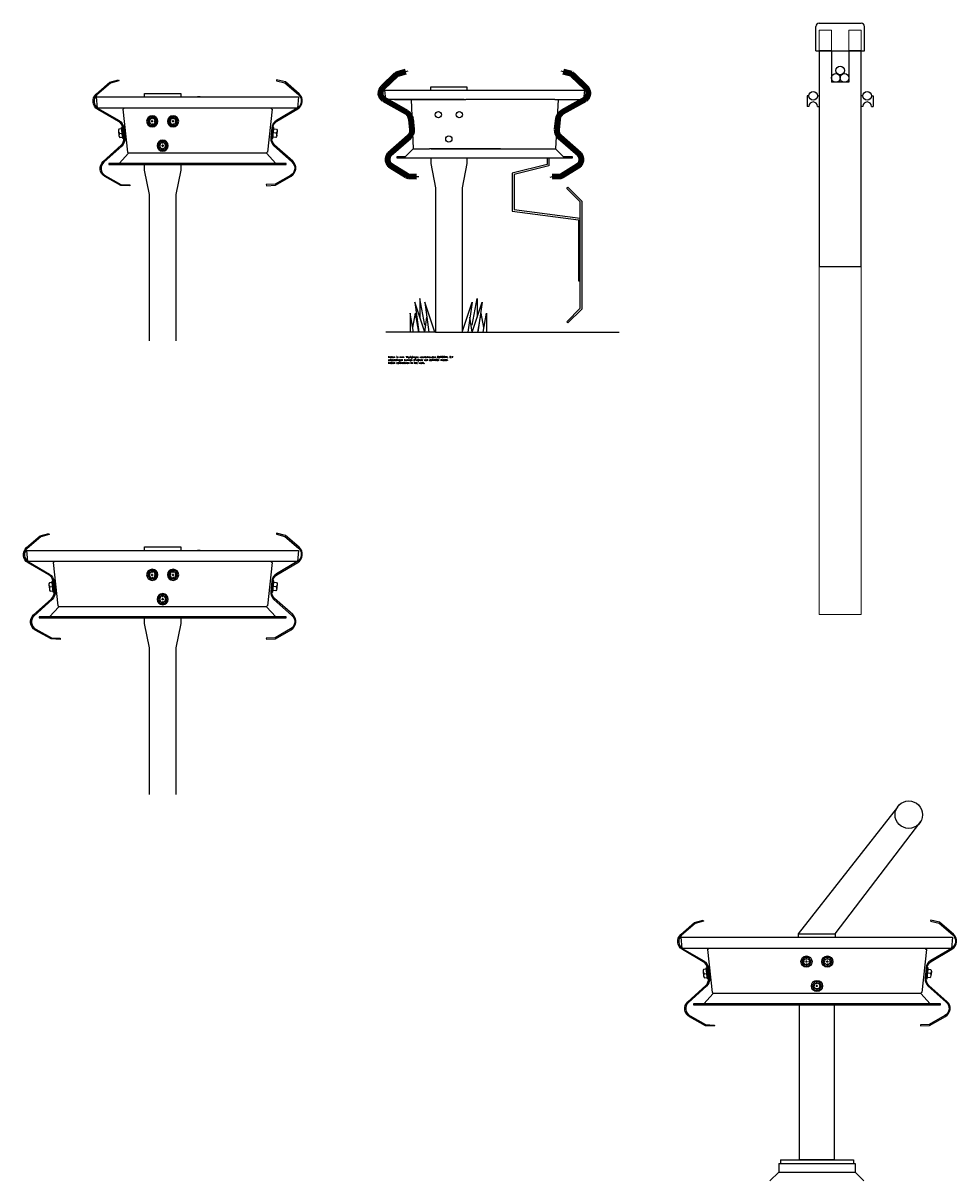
# Model space of a CAD drawing. Header units: metres. Extents: x -699 to 2316, y -1199 to 781.
# Tile 193 of 256: x -32.45 to -29.77, y -1.96 to 1.37. Entities that reach past the tile are written whole.
import ezdxf

# ---------------------------------------------------------------- set-up
doc = ezdxf.new("R2010")
doc.units = ezdxf.units.M
doc.linetypes.add('CENTRE', pattern=[50, 31.25, -6.25, 6.25, -6.25])
doc.linetypes.add('HIDDENX2', pattern=[19.05, 12.7, -6.35])
doc.layers.add('contour', color=7, linetype='Continuous', lineweight=100)
doc.styles.get("Standard").update_dxf_attribs({"font": 'romans'})

# ---------------------------------------------------------------- blocks, each defined once
blk = doc.blocks.new('kabelconstructie')
for p, q in [((-0.06, 0.699), (0.06, 0.699)), ((-0.07, 0.619), (-0.07, 0.689)), ((0.07, 0.619), (0.07, 0.689)), ((-0.07, 0.619), (0.07, 0.619)), ((-0.025, 0.619), (-0.025, 0.529)), ((0.025, 0.619), (0.025, 0.529)), ((0.025, 0.529), (-0.025, 0.529)), ((-0.065, 0.49), (-0.06, 0.49)), ((0.065, 0.49), (0.06, 0.49)), ((-0.09, 0.46), (-0.095, 0.46)), ((-0.065, 0.46), (-0.06, 0.46)), ((0.065, 0.46), (0.06, 0.46)), ((0.09, 0.46), (0.095, 0.46))]:
    blk.add_line(p, q)
at = {"color": 8, "linetype": 'HIDDENX2', "lineweight": 5}
for p, q in [((-0.06, 0), (-0.06, -1)), ((0.06, 0), (0.06, -1)), ((0.06, -1), (-0.06, -1))]:
    blk.add_line(p, q, dxfattribs=at)
for points in [[(-0.025, 0.679), (-0.06, 0.679), (-0.06, 0.619), (-0.025, 0.619)], [(0.06, 0.679), (0.025, 0.679), (0.025, 0.619), (0.06, 0.619)]]:
    blk.add_lwpolyline(points, close=True, dxfattribs=at)
for points in [[(-0.025, 0.619), (-0.06, 0.619), (-0.06, 0), (0.06, 0), (0.06, 0.619), (0.025, 0.619)], [(-0.09, 0.49), (-0.095, 0.49), (-0.095, 0.46)], [(0.09, 0.49), (0.095, 0.49), (0.095, 0.46)]]:
    blk.add_lwpolyline(points)
for centre in [(0, 0.5632), (-0.0125, 0.5415), (0.0125, 0.5415), (-0.0775, 0.49), (0.0775, 0.49)]:
    blk.add_circle(centre, 0.0125)
for centre, radius, start, end in [((-0.06, 0.689), 0.01, 90, 180), ((0.06, 0.689), 0.01, 360, 90), ((-0.0775, 0.46), 0.0125, 90, 180), ((-0.0775, 0.46), 0.0125, 0, 90), ((0.0775, 0.46), 0.0125, 90, 180), ((0.0775, 0.46), 0.0125, 0, 90)]:
    blk.add_arc(centre, radius, start, end)
blk = doc.blocks.new('a plank')
at = {"layer": 'contour'}
for p, q in [((12936.6, 3184.3), (12936.1, 3181.4)), ((12936.1, 3181.4), (12959.3, 3177.8)), ((12936.6, 3184.3), (12959.8, 3180.8)), ((12962.8, 3176), (13004.7, 3143.7)), ((12964.6, 3178.4), (13006.5, 3146.1)), ((13006, 3111.5), (12945, 3068.5)), ((13007.7, 3109.1), (12946.7, 3066)), ((12933.6, 3046.4), (12933.6, 3016.3)), ((12936.6, 3046.4), (12936.6, 3016.3)), ((12936.6, 3046.3), (12936.6, 3016.3)), ((13006.1, 2951.1), (12945, 2994.2)), ((13007.8, 2953.5), (12946.7, 2996.7)), ((13004.8, 2918.9), (12962.6, 2886.1)), ((13006.7, 2916.5), (12964.4, 2883.8)), ((12959.8, 2884.9), (12936.1, 2881.3)), ((12959.8, 2884.9), (12936.1, 2881.3)), ((12936.1, 2881.3), (12936.6, 2878.3)), ((12960.3, 2882), (12936.6, 2878.3))]:
    blk.add_line(p, q, dxfattribs=at)
for centre, radius, start, end in [((12958.4, 3171.9), 6, 46.0809, 81.2538), ((12958.4, 3171.9), 9, 46.0809, 81.2538), ((12991.9, 3127.1), 21, 311.4033, 52.3963), ((12991.9, 3127.1), 24, 311.4033, 52.3963), ((12960.6, 3046.4), 27, 125.2248, 180), ((12960.6, 3046.4), 24, 125.2248, 180), ((12960.6, 3016.3), 27, 180, 234.7674), ((12960.6, 3016.3), 24, 180, 234.7674), ((12992, 2935.5), 21, 307.8157, 48.5967), ((12992, 2935.5), 24, 307.8157, 48.5967), ((12958.9, 2890.9), 6, 278.7462, 307.8157), ((12958.9, 2890.9), 9, 278.7462, 307.8157)]:
    blk.add_arc(centre, radius, start, end, dxfattribs=at)
blk = doc.blocks.new('dp-gldrr60')
for p, q in [((-108, 700), (-100.2, 700)), ((-30, 636), (-30, 642)), ((-30, 627), (-30, 633)), ((30, 636), (30, 642)), ((30, 627), (30, 633)), ((-42, 630), (-36, 630)), ((-36, 630), (-42, 630)), ((-27, 630), (-33, 630)), ((-30, 624), (-30, 618)), ((24, 630), (18, 630)), ((33, 630), (27, 630)), ((30, 624), (30, 618)), ((36, 630), (42, 630)), ((0, 566), (0, 572)), ((-298.2, 538), (98.5, 538)), ((-6, 560), (-12, 560)), ((3, 560), (-3, 560)), ((0, 557), (0, 563)), ((0, 554), (0, 548)), ((6, 560), (12, 560))]:
    blk.add_line(p, q)
at = {"linetype": 'CENTRE'}
blk.add_line((166.7, 700), (57.8, 700), dxfattribs=at)
at = {"linetype": 'Continuous'}
for p, q in [((-30, 636), (-30, 642)), ((-30, 627), (-30, 633)), ((30, 636), (30, 642)), ((30, 627), (30, 633)), ((-328.9, 601.9), (-327.5, 589)), ((-36, 630), (-42, 630)), ((-27, 630), (-33, 630)), ((-30, 624), (-30, 618)), ((-24, 630), (-18, 630)), ((33, 630), (27, 630)), ((30, 624), (30, 618)), ((36, 630), (42, 630)), ((42, 630), (36, 630)), ((126.9, 601.5), (125.6, 588.5)), ((-326.2, 595.7), (-318.3, 596.4)), ((0, 566), (0, 572)), ((124.3, 595.2), (116.3, 596.1)), ((-6, 560), (-12, 560)), ((3, 560), (-3, 560)), ((0, 557), (0, 563)), ((0, 554), (0, 548)), ((6, 560), (12, 560))]:
    blk.add_line(p, q, dxfattribs=at)
for points in [[(-298, 444.9), (-323.8, 446.3), (-369, 472, -0.514108), (-373.6, 515.7), (-321.8, 561.6, 0.239861), (-313.8, 581.9), (-316.7, 611.8, 0.239861), (-328.4, 630.1), (-388.1, 665.3, -0.514108), (-392, 709), (-352.6, 742.9), (-327.5, 749.3), (-326.8, 746.4), (-351.2, 740.2), (-390.1, 706.8, 0.514108), (-386.6, 667.9), (-326.9, 632.7, -0.239861), (-313.8, 612.1), (-310.9, 582.2, -0.239861), (-319.8, 559.4), (-371.6, 513.4, 0.514108), (-367.5, 474.6), (-322.9, 449.3), (-297.8, 447.9)], [(94.8, 444.5), (120.6, 445.8), (166.1, 471.1, 0.514108), (171, 514.7), (119.6, 561.1, -0.239861), (111.8, 581.5), (114.9, 611.3, -0.239861), (126.8, 629.6), (186.7, 664.2, 0.514108), (191, 708), (151.8, 742.2), (126.8, 748.7), (126, 745.8), (150.3, 739.4), (189, 705.7, -0.514108), (185.2, 666.8), (125.3, 632.2, 0.239861), (111.9, 611.6), (108.8, 581.8, 0.239861), (117.6, 558.9), (169, 512.5, -0.514108), (164.6, 473.7), (119.8, 448.7), (94.7, 447.5)]]:
    blk.add_lwpolyline(points, format="xyb", close=True)
for points in [[(-390, 700), (-387, 668), (187, 668), (190, 700)], [(155, 509), (155, 506), (-355, 506), (-355, 509)]]:
    blk.add_lwpolyline(points, close=True)
for points in [[(52.5, 700), (52.5, 710), (-52.5, 710), (-52.5, 700)], [(-52.5, 509), (-52.5, 490), (-38, 420), (-38, 0), (-38.2, -0.9)], [(38.2, -1), (38, 0), (38, 420), (52.5, 490), (52.5, 509)]]:
    blk.add_lwpolyline(points, dxfattribs=at)
for points in [[(-311.5, 668, -0.414214), (-314.5, 665), (-301.5, 541, -0.445229), (-298.2, 538), (-325.2, 509)], [(111.5, 668, 0.414214), (114.5, 665), (101.5, 541, 0.414214), (98.5, 538), (125.2, 509)]]:
    blk.add_lwpolyline(points, format="xyb")
for points in [[(-23.1, 642), (-16.1, 630), (-23.1, 618), (-36.9, 618), (-43.9, 630), (-36.9, 642)], [(36.9, 642), (43.9, 630), (36.9, 618), (23.1, 618), (16.1, 630), (23.1, 642)], [(-317, 612.7), (-313.6, 580.9), (-316.6, 580.6), (-319.9, 612.4)], [(115, 612.3), (111.7, 580.5), (114.6, 580.1), (118, 612)], [(6.9, 572), (13.9, 560), (6.9, 548), (-6.9, 548), (-13.9, 560), (-6.9, 572)]]:
    blk.add_lwpolyline(points, close=True, dxfattribs=at)
for points in [[(-319.5, 608.4), (-327.5, 607.6, 0.335562), (-326.2, 595.7, 0.335562), (-325, 583.7), (-317, 584.6), (-319.5, 608.4)], [(117.6, 608), (125.5, 607.2, -0.335562), (124.3, 595.2, -0.335562), (123, 583.3), (115.1, 584.1), (117.6, 608)]]:
    blk.add_lwpolyline(points, format="xyb", dxfattribs=at)
for centre, radius in [((-30, 630), 16), ((-30, 630), 9), ((30, 630), 16), ((30, 630), 9), ((0, 560), 16), ((0, 560), 9)]:
    blk.add_circle(centre, radius, dxfattribs=at)
blk = doc.blocks.new('RAIL80KV')
for p, q in [((-10.99, 5), (11.01, 5)), ((-10.99, 5), (-10.99, 2.5)), ((-10.49, 6), (10.51, 6)), ((-10.49, 6), (-10.49, 5)), ((10.51, 6), (10.51, 5)), ((11.01, 5), (11.01, 2.5)), ((-13.49, 0), (-10.99, 2.5)), ((-10.99, 2.5), (11.01, 2.5)), ((13.51, 0), (11.01, 2.5))]:
    blk.add_line(p, q)
blk = doc.blocks.new('A$C22A31830')
for p, q in [((-0.0525, 0.71), (0.2324, 1.074)), ((0.0525, 0.71), (0.2982, 1.0323)), ((-0.3667, 0.7), (-0.2578, 0.7)), ((-0.0919, 0.7), (0.1002, 0.7)), ((-0.03, 0.636), (-0.03, 0.642)), ((-0.03, 0.636), (-0.03, 0.642)), ((-0.03, 0.627), (-0.03, 0.633)), ((-0.03, 0.627), (-0.03, 0.633)), ((0.03, 0.636), (0.03, 0.642)), ((0.03, 0.636), (0.03, 0.642)), ((0.03, 0.627), (0.03, 0.633)), ((0.03, 0.627), (0.03, 0.633)), ((-0.3269, 0.6015), (-0.3256, 0.5885)), ((-0.036, 0.63), (-0.042, 0.63)), ((-0.042, 0.63), (-0.036, 0.63)), ((-0.036, 0.63), (-0.042, 0.63)), ((-0.033, 0.63), (-0.027, 0.63)), ((-0.033, 0.63), (-0.027, 0.63)), ((-0.03, 0.624), (-0.03, 0.618)), ((-0.03, 0.624), (-0.03, 0.618)), ((-0.024, 0.63), (-0.018, 0.63)), ((0.024, 0.63), (0.018, 0.63)), ((0.027, 0.63), (0.033, 0.63)), ((0.027, 0.63), (0.033, 0.63)), ((0.03, 0.624), (0.03, 0.618)), ((0.03, 0.624), (0.03, 0.618)), ((0.036, 0.63), (0.042, 0.63)), ((0.042, 0.63), (0.036, 0.63)), ((0.036, 0.63), (0.042, 0.63)), ((0.3289, 0.6019), (0.3275, 0.589)), ((-0.3243, 0.5952), (-0.3163, 0.5961)), ((0, 0.566), (0, 0.572)), ((0, 0.566), (0, 0.572)), ((0.3262, 0.5957), (0.3183, 0.5964)), ((0.2981, 0.538), (-0.2985, 0.538)), ((-0.006, 0.56), (-0.012, 0.56)), ((-0.006, 0.56), (-0.012, 0.56)), ((-0.003, 0.56), (0.003, 0.56)), ((-0.003, 0.56), (0.003, 0.56)), ((0, 0.557), (0, 0.563)), ((0, 0.557), (0, 0.563)), ((0, 0.554), (0, 0.548)), ((0, 0.554), (0, 0.548)), ((0.006, 0.56), (0.012, 0.56)), ((0.006, 0.56), (0.012, 0.56)), ((-0.05, 0.06), (-0.05, 0.506)), ((0.05, 0.506), (0.05, 0.06)), ((0.05, 0.06), (-0.05, 0.06))]:
    blk.add_line(p, q)
for points in [[(0.3032, 1.052, -1), (0.2244, 1.052, -1)], [(-0.2948, 0.4446), (-0.3206, 0.4458), (-0.3661, 0.4711, -0.514108), (-0.371, 0.5147), (-0.3196, 0.5611, 0.239861), (-0.3118, 0.5815), (-0.3149, 0.6113, 0.239861), (-0.3267, 0.6296), (-0.3867, 0.6642, -0.514108), (-0.3909, 0.708), (-0.3518, 0.7422), (-0.3268, 0.7487), (-0.326, 0.7458), (-0.3503, 0.7394), (-0.389, 0.7057, 0.514108), (-0.3852, 0.6668), (-0.3252, 0.6322, -0.239861), (-0.3119, 0.6116), (-0.3088, 0.5818, -0.239861), (-0.3175, 0.5589), (-0.369, 0.5125, 0.514108), (-0.3646, 0.4737), (-0.3198, 0.4488), (-0.2947, 0.4475)], [(0.298, 0.4449), (0.3238, 0.4463), (0.369, 0.472, 0.514108), (0.3736, 0.5157), (0.3218, 0.5616, -0.239861), (0.3138, 0.5819), (0.3167, 0.6118, -0.239861), (0.3284, 0.6301), (0.3881, 0.6653, 0.514108), (0.392, 0.709), (0.3526, 0.7429), (0.3275, 0.7493), (0.3268, 0.7464), (0.3511, 0.7402), (0.3901, 0.7068, -0.514108), (0.3866, 0.6679), (0.3269, 0.6327, 0.239861), (0.3137, 0.6121), (0.3108, 0.5822, 0.239861), (0.3198, 0.5594), (0.3716, 0.5134, -0.514108), (0.3675, 0.4746), (0.3229, 0.4493), (0.2978, 0.4479)]]:
    blk.add_lwpolyline(points, format="xyb", close=True)
for points in [[(0.39, 0.7), (0.387, 0.668), (-0.387, 0.668), (-0.39, 0.7)], [(-0.0369, 0.642), (-0.0439, 0.63), (-0.0369, 0.618), (-0.0231, 0.618), (-0.0161, 0.63), (-0.0231, 0.642)], [(0.0231, 0.642), (0.0161, 0.63), (0.0231, 0.618), (0.0369, 0.618), (0.0439, 0.63), (0.0369, 0.642)], [(-0.315, 0.6123), (-0.3117, 0.5805), (-0.3146, 0.5801), (-0.318, 0.612)], [(0.317, 0.6127), (0.3136, 0.5809), (0.3166, 0.5806), (0.3199, 0.6124)], [(-0.0069, 0.572), (-0.0139, 0.56), (-0.0069, 0.548), (0.0069, 0.548), (0.0139, 0.56), (0.0069, 0.572)], [(-0.355, 0.509), (-0.355, 0.506), (0.355, 0.506), (0.355, 0.509)]]:
    blk.add_lwpolyline(points, close=True)
blk.add_lwpolyline([(-0.0525, 0.7), (-0.0525, 0.71), (0.0525, 0.71), (0.0525, 0.7)])
for points in [[(-0.3115, 0.668, -0.414214), (-0.3145, 0.665), (-0.3015, 0.541, -0.414214), (-0.2985, 0.538), (-0.3252, 0.509)], [(0.3115, 0.668, 0.414214), (0.3145, 0.665), (0.3015, 0.541, 0.445229), (0.2981, 0.538), (0.3252, 0.509)], [(-0.3176, 0.608), (-0.3255, 0.6072, 0.335562), (-0.3243, 0.5952, 0.335562), (-0.323, 0.5833), (-0.3151, 0.5841), (-0.3176, 0.608)], [(0.3195, 0.6084), (0.3275, 0.6076, -0.335562), (0.3262, 0.5957, -0.335562), (0.325, 0.5837), (0.317, 0.5846), (0.3195, 0.6084)]]:
    blk.add_lwpolyline(points, format="xyb")
for centre, radius in [((-0.03, 0.63), 0.016), ((-0.03, 0.63), 0.009), ((0.03, 0.63), 0.016), ((0.03, 0.63), 0.009), ((0, 0.56), 0.016), ((0, 0.56), 0.009)]:
    blk.add_circle(centre, radius)
at = {"xscale": 0.01000000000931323, "yscale": 0.01000000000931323, "zscale": 0.01000000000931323}
blk.add_blockref('RAIL80KV', (0, 0), dxfattribs=at)
blk = doc.blocks.new('dp-gldrr80')
for p, q in [((-108, 700), (-100.2, 700)), ((-30, 636), (-30, 642)), ((-30, 627), (-30, 633)), ((30, 636), (30, 642)), ((30, 627), (30, 633)), ((-42, 630), (-36, 630)), ((-36, 630), (-42, 630)), ((-27, 630), (-33, 630)), ((-30, 624), (-30, 618)), ((24, 630), (18, 630)), ((33, 630), (27, 630)), ((30, 624), (30, 618)), ((36, 630), (42, 630)), ((0, 566), (0, 572)), ((-298.2, 538), (298.5, 538)), ((-6, 560), (-12, 560)), ((3, 560), (-3, 560)), ((0, 557), (0, 563)), ((0, 554), (0, 548)), ((6, 560), (12, 560))]:
    blk.add_line(p, q)
at = {"linetype": 'CENTRE'}
blk.add_line((366.7, 700), (57.8, 700), dxfattribs=at)
at = {"linetype": 'Continuous'}
for p, q in [((-30, 636), (-30, 642)), ((-30, 627), (-30, 633)), ((30, 636), (30, 642)), ((30, 627), (30, 633)), ((-328.9, 601.9), (-327.5, 589)), ((-36, 630), (-42, 630)), ((-27, 630), (-33, 630)), ((-30, 624), (-30, 618)), ((-24, 630), (-18, 630)), ((33, 630), (27, 630)), ((30, 624), (30, 618)), ((36, 630), (42, 630)), ((42, 630), (36, 630)), ((326.9, 601.5), (325.6, 588.5)), ((-326.2, 595.7), (-318.3, 596.4)), ((0, 566), (0, 572)), ((324.3, 595.2), (316.3, 596.1)), ((-6, 560), (-12, 560)), ((3, 560), (-3, 560)), ((0, 557), (0, 563)), ((0, 554), (0, 548)), ((6, 560), (12, 560))]:
    blk.add_line(p, q, dxfattribs=at)
for points in [[(-298, 444.9), (-323.8, 446.3), (-369, 472, -0.514108), (-373.6, 515.7), (-321.8, 561.6, 0.239861), (-313.8, 581.9), (-316.7, 611.8, 0.239861), (-328.4, 630.1), (-388.1, 665.3, -0.514108), (-392, 709), (-352.6, 742.9), (-327.5, 749.3), (-326.8, 746.4), (-351.2, 740.2), (-390.1, 706.8, 0.514108), (-386.6, 667.9), (-326.9, 632.7, -0.239861), (-313.8, 612.1), (-310.9, 582.2, -0.239861), (-319.8, 559.4), (-371.6, 513.4, 0.514108), (-367.5, 474.6), (-322.9, 449.3), (-297.8, 447.9)], [(294.8, 444.5), (320.6, 445.8), (366.1, 471.1, 0.514108), (371, 514.7), (319.6, 561.1, -0.239861), (311.8, 581.5), (314.9, 611.3, -0.239861), (326.8, 629.6), (386.7, 664.2, 0.514108), (391, 708), (351.8, 742.2), (326.8, 748.7), (326, 745.8), (350.3, 739.4), (389, 705.7, -0.514108), (385.2, 666.8), (325.3, 632.2, 0.239861), (311.9, 611.6), (308.8, 581.8, 0.239861), (317.6, 558.9), (369, 512.5, -0.514108), (364.6, 473.7), (319.8, 448.7), (294.7, 447.5)]]:
    blk.add_lwpolyline(points, format="xyb", close=True)
for points in [[(-390, 700), (-387, 668), (387, 668), (390, 700)], [(355, 509), (355, 506), (-355, 506), (-355, 509)]]:
    blk.add_lwpolyline(points, close=True)
for points in [[(52.5, 700), (52.5, 710), (-52.5, 710), (-52.5, 700)], [(-52.5, 509), (-52.5, 490), (-38, 420), (-38, 0), (-38.2, -0.9)], [(38.2, -1), (38, 0), (38, 420), (52.5, 490), (52.5, 509)]]:
    blk.add_lwpolyline(points, dxfattribs=at)
for points in [[(-311.5, 668, -0.414214), (-314.5, 665), (-301.5, 541, -0.445229), (-298.2, 538), (-325.2, 509)], [(311.5, 668, 0.414214), (314.5, 665), (301.5, 541, 0.414214), (298.5, 538), (325.2, 509)]]:
    blk.add_lwpolyline(points, format="xyb")
for points in [[(-23.1, 642), (-16.1, 630), (-23.1, 618), (-36.9, 618), (-43.9, 630), (-36.9, 642)], [(36.9, 642), (43.9, 630), (36.9, 618), (23.1, 618), (16.1, 630), (23.1, 642)], [(-317, 612.7), (-313.6, 580.9), (-316.6, 580.6), (-319.9, 612.4)], [(315, 612.3), (311.7, 580.5), (314.6, 580.1), (318, 612)], [(6.9, 572), (13.9, 560), (6.9, 548), (-6.9, 548), (-13.9, 560), (-6.9, 572)]]:
    blk.add_lwpolyline(points, close=True, dxfattribs=at)
for points in [[(-319.5, 608.4), (-327.5, 607.6, 0.335562), (-326.2, 595.7, 0.335562), (-325, 583.7), (-317, 584.6), (-319.5, 608.4)], [(317.6, 608), (325.5, 607.2, -0.335562), (324.3, 595.2, -0.335562), (323, 583.3), (315.1, 584.1), (317.6, 608)]]:
    blk.add_lwpolyline(points, format="xyb", dxfattribs=at)
for centre, radius in [((-30, 630), 16), ((-30, 630), 9), ((30, 630), 16), ((30, 630), 9), ((0, 560), 16), ((0, 560), 9)]:
    blk.add_circle(centre, radius, dxfattribs=at)

msp = doc.modelspace()

# ---------------------------------------------------------------- linework, layer by layer
for p, q in [((-31.41, 1.1729), (-30.922, 1.1729)), ((-31.41, 1.1729), (-31.407, 1.1469)), ((-31.2769, 1.1729), (-31.2769, 1.1829)), ((-31.2769, 1.1829), (-31.1739, 1.1829)), ((-31.1739, 1.1829), (-31.1739, 1.1729)), ((-31.122, 1.1729), (-30.9174, 1.1729)), ((-30.9174, 1.1729), (-30.8354, 1.1729)), ((-30.8354, 1.1729), (-30.8384, 1.1469)), ((-31.1814, 1.1469), (-31.407, 1.1469)), ((-31.3814, 1.1469), (-31.1767, 1.1469)), ((-31.334, 1.1469), (-31.328, 1.0049)), ((-30.9204, 1.1469), (-31.1767, 1.1469)), ((-30.9204, 1.1469), (-30.8384, 1.1469)), ((-30.9114, 1.1469), (-30.9184, 1.0049)), ((-31.351, 0.9819), (-31.328, 1.0049)), ((-31.328, 1.0049), (-31.281, 1.0049)), ((-31.0764, 1.0049), (-31.281, 1.0049)), ((-31.2764, 1.0049), (-30.9414, 1.0049)), ((-30.9414, 1.0049), (-30.9184, 1.0049)), ((-30.9184, 1.0049), (-30.8954, 0.9819)), ((-31.351, 0.9819), (-31.375, 0.9819)), ((-31.375, 0.9819), (-31.375, 0.9789)), ((-31.375, 0.9789), (-31.328, 0.9789)), ((-31.328, 0.9789), (-30.98, 0.9789)), ((-31.328, 0.9789), (-30.898, 0.9789)), ((-31.2769, 0.9789), (-31.2769, 0.9629)), ((-31.1739, 0.9789), (-31.1739, 0.9629)), ((-31.098, 0.9789), (-30.9754, 0.9789)), ((-30.9754, 0.9789), (-30.8934, 0.9789)), ((-30.943, 0.9789), (-30.943, 0.9595)), ((-30.938, 0.9789), (-30.938, 0.9557)), ((-30.8704, 0.9819), (-30.8954, 0.9819)), ((-30.8934, 0.9789), (-30.8704, 0.9789)), ((-30.8704, 0.9789), (-30.8704, 0.9819)), ((-31.2769, 0.9629), (-31.2634, 0.8929)), ((-31.1739, 0.9629), (-31.1874, 0.8929)), ((-30.943, 0.9595), (-31.043, 0.9345)), ((-31.043, 0.9345), (-31.043, 0.8257)), ((-30.938, 0.9557), (-31.038, 0.9307)), ((-31.038, 0.9307), (-31.038, 0.8307)), ((-31.2634, 0.8929), (-31.2634, 0.4779)), ((-31.1874, 0.8929), (-31.1874, 0.4929)), ((-30.8865, 0.8912), (-30.883, 0.8947)), ((-30.8865, 0.8912), (-30.883, 0.8947)), ((-30.848, 0.8527), (-30.8865, 0.8912)), ((-30.883, 0.8947), (-30.843, 0.8547)), ((-30.848, 0.5468), (-30.848, 0.8527)), ((-30.843, 0.8547), (-30.843, 0.5447)), ((-31.043, 0.8257), (-30.853, 0.8007)), ((-31.038, 0.8307), (-30.848, 0.8057)), ((-30.853, 0.8007), (-30.853, 0.6257)), ((-30.848, 0.6257), (-30.848, 0.8057)), ((-30.853, 0.6257), (-30.848, 0.6257)), ((-31.2947, 0.4984), (-31.3091, 0.5753)), ((-31.3091, 0.5753), (-31.3091, 0.5209)), ((-31.1587, 0.4984), (-31.1443, 0.5753)), ((-31.1443, 0.5753), (-31.1443, 0.5209)), ((-31.3365, 0.5323), (-31.3365, 0.4779)), ((-31.3264, 0.4779), (-31.3365, 0.5323)), ((-31.3289, 0.4916), (-31.3213, 0.5323)), ((-31.3234, 0.564), (-31.3112, 0.4779)), ((-31.2947, 0.4779), (-31.3234, 0.564)), ((-31.3112, 0.4779), (-31.3213, 0.5323)), ((-31.2947, 0.564), (-31.2824, 0.4779)), ((-31.266, 0.4779), (-31.2947, 0.564)), ((-31.1874, 0.4779), (-31.1587, 0.564)), ((-31.1587, 0.564), (-31.1709, 0.4779)), ((-31.1587, 0.4779), (-31.1299, 0.564)), ((-31.1299, 0.564), (-31.1422, 0.4779)), ((-31.1422, 0.4779), (-31.132, 0.5323)), ((-31.1244, 0.4916), (-31.132, 0.5323)), ((-31.127, 0.4779), (-31.1168, 0.5323)), ((-31.1168, 0.5323), (-31.1168, 0.4779)), ((-30.8865, 0.5083), (-30.848, 0.5468)), ((-30.843, 0.5447), (-30.883, 0.5047)), ((-31.2947, 0.4779), (-31.2886, 0.5209)), ((-31.1587, 0.4779), (-31.1648, 0.5209)), ((-30.883, 0.5047), (-30.8865, 0.5083)), ((-31.2634, 0.4779), (-31.4063, 0.4779)), ((-31.2634, 0.4779), (-30.7358, 0.4779)), ((-31.1874, 0.4929), (-31.1874, 0.4779))]:
    msp.add_line(p, q)
for centre in [(-31.2554, 1.1029), (-31.2554, 1.1029), (-31.1954, 1.1029), (-31.1954, 1.1029), (-31.2254, 1.0329)]:
    msp.add_circle(centre, 0.009)

# ---------------------------------------------------------------- block references
for name, p in [('kabelconstructie', (-30.1007, 0.6669)), ('A$C22A31830', (-30.1676, -1.96))]:
    msp.add_blockref(name, p)
at = {"xscale": -0.0009999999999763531, "yscale": 0.001000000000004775, "zscale": 0.001}
for name, p in [('dp-gldrr60', (-32.0476, 0.454)), ('dp-gldrr80', (-32.0476, -0.8489))]:
    msp.add_blockref(name, p, dxfattribs=at)
at = {"xscale": 0.001, "yscale": 0.001, "zscale": 0.001}
for p, rotation in [((-18.7852, 5.4425), 185.9999999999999), ((-44.0945, -0.5869), 354.0000000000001)]:
    msp.add_blockref('a plank', p, dxfattribs=dict(at, rotation=rotation))

# ---------------------------------------------------------------- texts
at = {"lineweight": 13, "insert": (-31.3992, 0.4092), "char_height": 0.005, "width": 0.468, "attachment_point": 1}
msp.add_mtext('Maten in mm. Wijzigingen voorbehouden EURORAIL B.V.\\PAfbeeldingen kunnen afwijken van definitief model.\\PMaten controleren in het werk.', dxfattribs=at)

doc.saveas('drawing.dxf')
